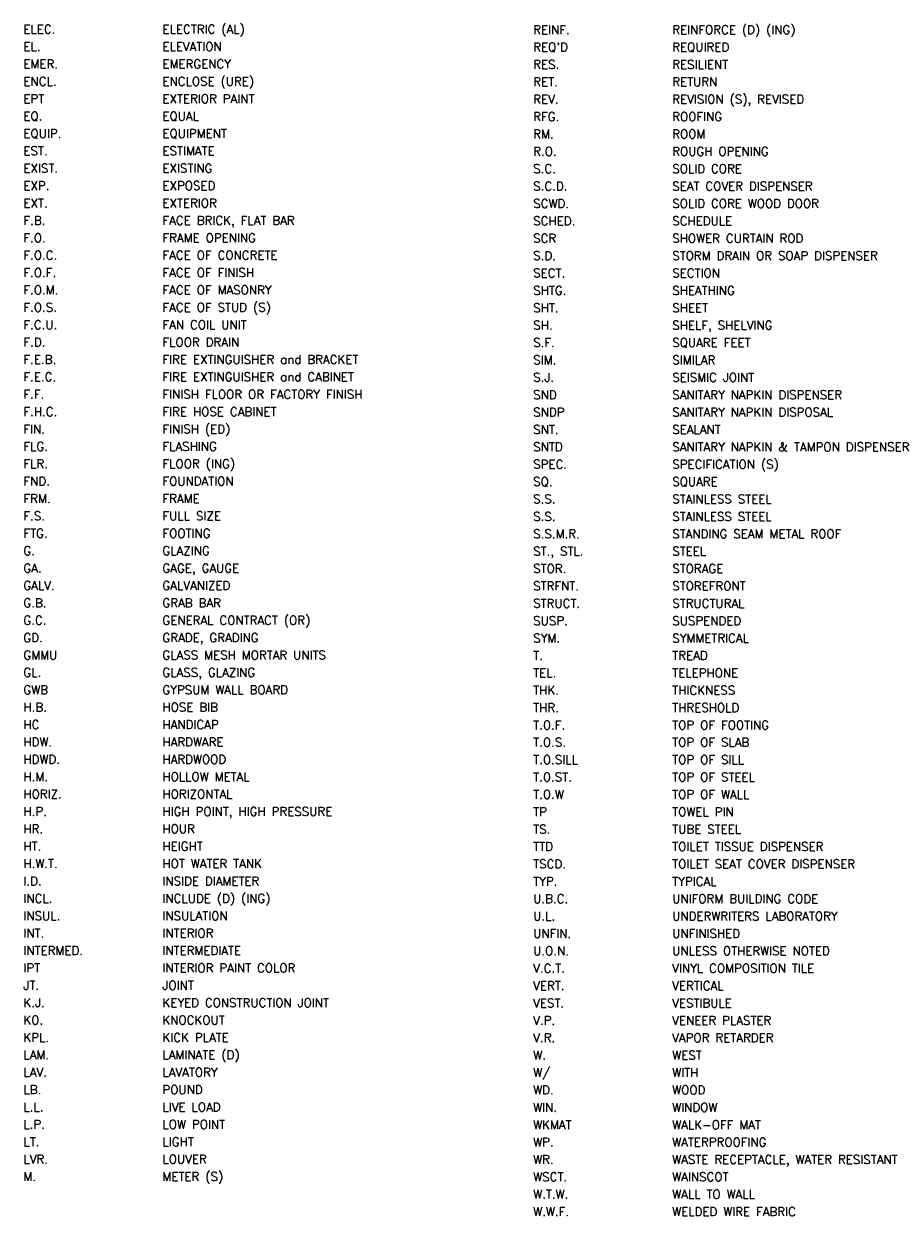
# Model space of a CAD drawing. Header units: inches. Extents: x 90 to 1720, y 46 to 1289.
# Tile 1 of 3: x 90 to 544, y 46 to 663. Entities that reach past the tile are written whole.
import ezdxf

# ---------------------------------------------------------------- set-up
doc = ezdxf.new("R2010")
doc.units = ezdxf.units.IN
doc.header["$LTSCALE"] = 1000
doc.header["$MEASUREMENT"] = 0
doc.layers.add('A-ANNO-NOTE', color=6, linetype='CONTINUOUS')
doc.styles.get("Standard").update_dxf_attribs({"font": 'simplex.shx', "height": 0.25})

msp = doc.modelspace()

# ---------------------------------------------------------------- texts
at = {"layer": 'A-ANNO-NOTE'}
for s, p in [('ELEC.', (90.2, 658.3)), ('ELECTRIC (AL)', (162.2, 658.3)), ('REINF.        ', (354.2, 658.05)), ('REINFORCE (D) (ING)', (426.2, 658.05)), ('EL.', (90.2, 649.3)), ('ELEVATION', (162.2, 649.3)), ("REQ'D        ", (354.2, 649.05)), ('REQUIRED', (426.2, 649.05)), ('EMER.', (90.2, 640.3)), ('EMERGENCY', (162.2, 640.3)), ('RES.', (354.2, 640.05)), ('RESILIENT', (426.2, 640.05)), ('ENCL.', (90.2, 631.3)), ('ENCLOSE (URE)', (162.2, 631.3)), ('RET.        ', (354.2, 631.05)), ('RETURN', (426.2, 631.05)), ('EPT', (90.2, 622.3)), ('EXTERIOR PAINT', (162.2, 622.3)), ('REV.         ', (354.2, 622.05)), ('REVISION (S), REVISED', (426.2, 622.05)), ('EQ.', (90.2, 613.3)), ('EQUAL', (162.2, 613.3)), ('RFG.         ', (354.2, 613.05)), ('ROOFING', (426.2, 613.05)), ('EQUIP. ', (90.2, 604.3)), ('EQUIPMENT', (162.2, 604.3)), ('RM.          ', (354.2, 604.05)), ('ROOM', (426.2, 604.05)), ('EST.', (90.2, 595.3)), ('ESTIMATE', (162.2, 595.3)), ('R.O.          ', (354.2, 595.05)), ('ROUGH OPENING', (426.2, 595.05)), ('EXIST.', (90.2, 586.3)), ('EXISTING', (162.2, 586.3)), ('S.C. ', (354.2, 586.05)), ('SOLID CORE', (426.2, 586.05)), ('EXP.', (90.2, 577.3)), ('EXPOSED', (162.2, 577.3)), ('S.C.D.', (354.2, 577.05)), ('SEAT COVER DISPENSER', (426.2, 577.05)), ('EXT. ', (90.2, 568.3)), ('EXTERIOR', (162.2, 568.3)), ('SCWD.', (354.2, 568.05)), ('SOLID CORE WOOD DOOR', (426.2, 568.05)), ('F.B.', (90.2, 559.3)), ('FACE BRICK, FLAT BAR', (162.2, 559.3)), ('SCHED.       ', (354.2, 559.05)), ('SCHEDULE', (426.2, 559.05)), ('F.O.', (90.2, 550.3)), ('FRAME OPENING', (162.2, 550.3)), ('SCR', (354.2, 550.05)), ('SHOWER CURTAIN ROD', (426.2, 550.05)), ('F.O.C.', (90.2, 541.3)), ('FACE OF CONCRETE', (162.2, 541.3)), ('S.D.', (354.2, 541.05)), ('STORM DRAIN OR SOAP DISPENSER', (426.2, 541.05)), ('F.O.F.', (90.2, 532.3)), ('FACE OF FINISH', (162.2, 532.3)), ('SECT.         ', (354.2, 532.05)), ('SECTION', (426.2, 532.05)), ('F.O.M. ', (90.2, 523.3)), ('FACE OF MASONRY', (162.2, 523.3)), ('SHTG.      ', (354.2, 523.05)), ('SHEATHING', (426.2, 523.05)), ('F.O.S.', (90.2, 514.3)), ('FACE OF STUD (S)', (162.2, 514.3)), ('SHT.        ', (354.2, 514.05)), ('SHEET', (426.2, 514.05)), ('F.C.U.  ', (90.2, 505.3)), ('FAN COIL UNIT', (162.2, 505.3)), ('SH.       ', (354.2, 505.05)), ('SHELF, SHELVING', (426.2, 505.05)), ('F.D.      ', (90.2, 496.3)), ('FLOOR DRAIN', (162.2, 496.3)), ('S.F. ', (354.2, 496.05)), ('SQUARE FEET', (426.2, 496.05)), ('F.E.B.     ', (90.2, 487.3)), ('FIRE EXTINGUISHER and BRACKET', (162.2, 487.3)), ('SIM.   ', (354.2, 487.05)), ('SIMILAR', (426.2, 487.05)), ('F.E.C.     ', (90.2, 478.3)), ('FIRE EXTINGUISHER and CABINET', (162.2, 478.3)), ('S.J.          ', (354.2, 478.05)), ('SEISMIC JOINT', (426.2, 478.05)), ('F.F.  ', (90.2, 469.3)), ('FINISH FLOOR OR FACTORY FINISH', (162.2, 469.3)), ('SND', (354.2, 469.05)), ('SANITARY NAPKIN DISPENSER', (426.2, 469.05)), ('F.H.C.      ', (90.2, 460.3)), ('FIRE HOSE CABINET', (162.2, 460.3)), ('SNDP', (354.2, 460.05)), ('SANITARY NAPKIN DISPOSAL', (426.2, 460.05)), ('FIN.    ', (90.2, 451.3)), ('FINISH (ED)', (162.2, 451.3)), ('SNT.        ', (354.2, 451.05)), ('SEALANT', (426.2, 451.05)), ('FLG.  ', (90.2, 442.3)), ('FLASHING', (162.2, 442.3)), ('SNTD', (354.2, 442.05)), ('SANITARY NAPKIN & TAMPON DISPENSER', (426.2, 442.05)), ('FLOOR (ING)', (162.2, 433.3)), ('FLR.      ', (90.2, 433.3)), ('SPEC.         ', (354.2, 433.05)), ('SPECIFICATION (S)', (426.2, 433.05)), ('FND.         ', (90.2, 424.3)), ('FOUNDATION', (162.2, 424.3)), ('SQ.        ', (354.2, 424.05)), ('SQUARE', (426.2, 424.05)), ('FRM.         ', (90.2, 415.3)), ('FRAME', (162.2, 415.3)), ('S.S.', (354.2, 415.05)), ('STAINLESS STEEL', (426.2, 415.05)), ('F.S.         ', (90.2, 406.3)), ('FULL SIZE', (162.2, 406.3)), ('S.S.', (354.2, 406.05)), ('STAINLESS STEEL', (426.2, 406.05)), ('FTG.         ', (90.2, 397.3)), ('FOOTING', (162.2, 397.3)), ('S.S.M.R.', (354.2, 397.05)), ('STANDING SEAM METAL ROOF', (426.2, 397.05)), ('G.', (90.2, 388.3)), ('GLAZING', (162.2, 388.3)), ('ST., STL.', (354.2, 388.05)), ('STEEL', (426.2, 388.05)), ('GA.', (90.2, 379.3)), ('GAGE, GAUGE', (162.2, 379.3)), ('STOR.', (354.2, 379.05)), ('STORAGE', (426.2, 379.05)), ('GALV.        ', (90.2, 370.3)), ('GALVANIZED', (162.2, 370.3)), ('STRFNT.', (354.2, 370.05)), ('STOREFRONT', (426.2, 370.05)), ('G.B.         ', (90.2, 361.3)), ('GRAB BAR', (162.2, 361.3)), ('STRUCT.', (354.2, 361.05)), ('STRUCTURAL', (426.2, 361.05)), ('G.C.         ', (90.2, 352.3)), ('GENERAL CONTRACT (OR)', (162.2, 352.3)), ('SUSP.', (354.2, 352.05)), ('SUSPENDED', (426.2, 352.05)), ('GD.          ', (90.2, 343.3)), ('GRADE, GRADING', (162.2, 343.3)), ('SYM.', (354.2, 343.05)), ('SYMMETRICAL', (426.2, 343.05)), ('GMMU', (90.2, 334.3)), ('GLASS MESH MORTAR UNITS', (162.2, 334.3)), ('T.      ', (354.2, 334.05)), ('TREAD', (426.2, 334.05)), ('GL.          ', (90.2, 325.3)), ('GLASS, GLAZING', (162.2, 325.3)), ('TEL. ', (354.2, 325.05)), ('TELEPHONE', (426.2, 325.05)), ('GWB', (90.2, 316.3)), ('GYPSUM WALL BOARD', (162.2, 316.3)), ('THK.', (354.2, 316.05)), ('THICKNESS', (426.2, 316.05)), ('H.B.          ', (90.2, 307.3)), ('HOSE BIB', (162.2, 307.3)), ('THR.', (354.2, 307.05)), ('THRESHOLD', (426.2, 307.05)), ('HC', (90.2, 298.3)), ('HANDICAP', (162.2, 298.3)), ('T.O.F.', (354.2, 298.05)), ('TOP OF FOOTING', (426.2, 298.05)), ('HDW.         ', (90.2, 289.3)), ('HARDWARE', (162.2, 289.3)), ('T.O.S.', (354.2, 289.13)), ('TOP OF SLAB', (426.2, 289.13)), ('HDWD.         ', (90.2, 280.3)), ('HARDWOOD', (162.2, 280.3)), ('T.O.SILL', (354.2, 280.13)), ('TOP OF SILL', (426.2, 280.13)), ('H.M.         ', (90.2, 271.3)), ('HOLLOW METAL', (162.2, 271.3)), ('T.O.ST.', (354.2, 271.13)), ('TOP OF STEEL', (426.2, 271.13)), ('HORIZ.        ', (90.2, 262.3)), ('HORIZONTAL', (162.2, 262.3)), ('T.O.W', (354.2, 262.13)), ('TOP OF WALL', (426.2, 262.13)), ('H.P.         ', (90.2, 253.3)), ('HIGH POINT, HIGH PRESSURE', (162.2, 253.3)), ('TP', (354.2, 253.13)), ('TOWEL PIN', (426.2, 253.13)), ('HR.         ', (90.2, 244.3)), ('HOUR', (162.2, 244.3)), ('TS.', (354.2, 244.13)), ('TUBE STEEL', (426.2, 244.13)), ('HT.         ', (90.2, 235.3)), ('HEIGHT', (162.2, 235.3)), ('TTD', (354.2, 235.13)), ('TOILET TISSUE DISPENSER', (426.2, 235.13)), ('H.W.T.        ', (90.2, 226.3)), ('HOT WATER TANK', (162.2, 226.3)), ('TSCD.', (354.2, 226.13)), ('TOILET SEAT COVER DISPENSER', (426.2, 226.13)), ('I.D.          ', (90.2, 217.3)), ('INSIDE DIAMETER', (162.2, 217.3)), ('TYP.         ', (354.2, 217.13)), ('TYPICAL', (426.2, 217.13)), ('INCL.         ', (90.2, 208.3)), ('INCLUDE (D) (ING)', (162.2, 208.3)), ('U.B.C.    ', (354.2, 208.13)), ('UNIFORM BUILDING CODE', (426.2, 208.13)), ('INSUL.       ', (90.2, 199.3)), ('INSULATION', (162.2, 199.3)), ('UNDERWRITERS LABORATORY', (426.2, 199.13)), ('U.L.', (354.2, 199.13)), ('INT.         ', (90.2, 190.3)), ('INTERIOR', (162.2, 190.3)), ('UNFIN.   ', (354.2, 190.13)), ('UNFINISHED', (426.2, 190.13)), ('INTERMED.    ', (90.2, 181.3)), ('INTERMEDIATE', (162.2, 181.3)), ('U.O.N.', (354.2, 181.13)), ('UNLESS OTHERWISE NOTED', (426.2, 181.13)), ('IPT', (90.2, 172.3)), ('INTERIOR PAINT COLOR', (162.2, 172.3)), ('V.C.T.', (354.2, 172.13)), ('VINYL COMPOSITION TILE', (426.2, 172.13)), ('JT.         ', (90.2, 163.3)), ('JOINT', (162.2, 163.3)), ('VERT.', (354.2, 163.13)), ('VERTICAL', (426.2, 163.13)), ('K.J.          ', (90.2, 154.3)), ('KEYED CONSTRUCTION JOINT', (162.2, 154.3)), ('VEST. ', (354.2, 154.13)), ('VESTIBULE', (426.2, 154.13)), ('KO.           ', (90.2, 145.3)), ('KNOCKOUT', (162.2, 145.3)), ('V.P.', (354.2, 145.13)), ('VENEER PLASTER', (426.2, 145.13)), ('KPL.         ', (90.2, 136.3)), ('KICK PLATE', (162.2, 136.3)), ('V.R.', (354.2, 136.13)), ('VAPOR RETARDER', (426.2, 136.13)), ('LAM.          ', (90.2, 127.3)), ('LAMINATE (D)', (162.2, 127.3)), ('W.', (354.2, 127.13)), ('WEST', (426.2, 127.13)), ('LAV.          ', (90.2, 118.3)), ('LAVATORY', (162.2, 118.3)), ('W/', (354.2, 118.13)), ('WITH', (426.2, 118.13)), ('LB.           ', (90.2, 109.3)), ('POUND', (162.2, 109.3)), ('WD.', (354.2, 109.13)), ('WOOD', (426.2, 109.13)), ('L.L.          ', (90.2, 100.3)), ('LIVE LOAD', (162.2, 100.3)), ('WIN.', (354.2, 100.13)), ('WINDOW', (426.2, 100.13)), ('L.P.          ', (90.2, 91.3)), ('LOW POINT', (162.2, 91.3)), ('WKMAT', (354.2, 91.13)), ('WALK-OFF MAT', (426.2, 91.13)), ('LT.         ', (90.2, 82.3)), ('LIGHT', (162.2, 82.3)), ('WP.', (354.2, 82.13)), ('WATERPROOFING', (426.2, 82.13)), ('LVR.        ', (90.2, 73.3)), ('LOUVER', (162.2, 73.3)), ('WR.', (354.2, 73.13)), ('WASTE RECEPTACLE, WATER RESISTANT', (426.2, 73.13)), ('M.            ', (90.2, 64.3)), ('METER (S)', (162.2, 64.3)), ('WSCT.', (354.2, 64.13)), ('WAINSCOT', (426.2, 64.13)), ('W.T.W.  ', (354.2, 55.13)), ('WALL TO WALL', (426.2, 55.13)), ('W.W.F.', (354.2, 46.13)), ('WELDED WIRE FABRIC', (426.2, 46.13))]:
    msp.add_text(s, height=4.5, dxfattribs=at).set_placement(p)

doc.saveas('drawing.dxf')
